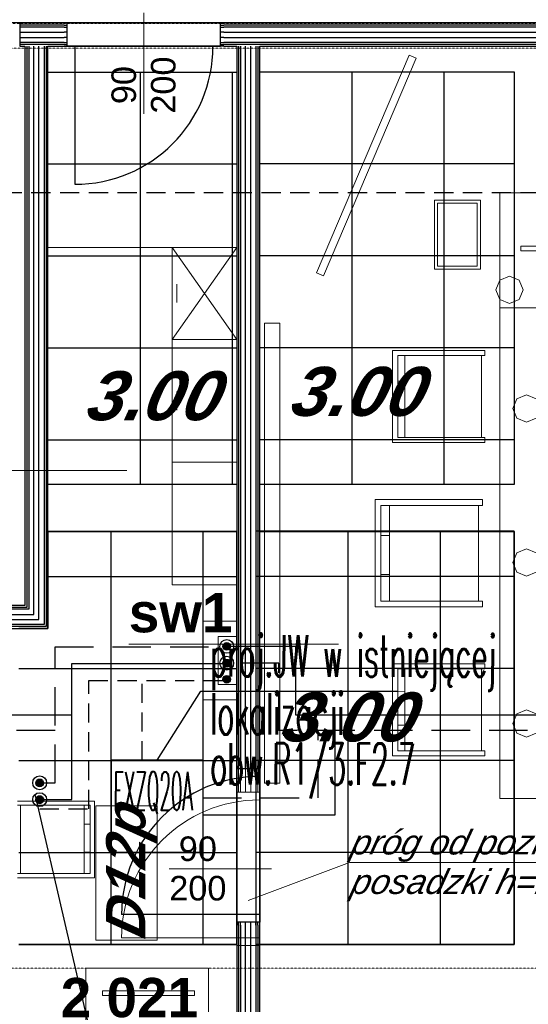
# Model space of a CAD drawing. Header units: millimetres. Extents: x -8838 to 31257, y -6224 to 3754.
# Tile 81 of 185: x 2503 to 2835, y -5287 to -4645. Entities that reach past the tile are written whole.
import ezdxf
from ezdxf.enums import TextEntityAlignment as Align

# ---------------------------------------------------------------- set-up
doc = ezdxf.new("R2010")
doc.units = ezdxf.units.MM
doc.header["$LTSCALE"] = 10
doc.header["$MEASUREMENT"] = 0
for name, pattern in [('DASHED', [0.75, 0.5, -0.25]), ('HIDDEN', [0.375, 0.25, -0.125]), ('rzut 2 pietra$0$ArchiTECH.PC 1. Line Type', [0.004, 0.003, -0.001]), ('rzut 2 pietra$0$ArchiTECH.PC 5. Line Type', [0.0053, 0.003, -0.001, 0.0003, -0.001]), ('rzut 2 pietra$0$ArchiTECH.PC Solid Line Type', [0]), ('SUFIT_2 PIETRO$0$ArchiTECH.PC 1. Line Type', [0.004, 0.003, -0.001]), ('SUFIT_2 PIETRO$0$ArchiTECH.PC Solid Line Type', [0])]:
    doc.linetypes.add(name, pattern=pattern)
doc.layers.get('0').update_dxf_attribs({"linetype": 'CONTINUOUS', "lineweight": 9})
for name, color, linetype, lineweight in [('_Etap_5_klimatyzator_w starej_lokalizacji', 3, 'CONTINUOUS', 30), ('_Etap_5_opis', 7, 'CONTINUOUS', 30), ('_Numer_jednostki', 11, 'CONTINUOUS', 30), ('IS_ARCH', 254, 'CONTINUOUS', 18), ('IS_FREON_GAZ', 22, 'DASHED', 30), ('IS_HC_FREON_CIECZ', 22, 'CONTINUOUS', 30), ('IS_UWAGI', 40, 'CONTINUOUS', 18)]:
    doc.layers.add(name, color=color, linetype=linetype, lineweight=lineweight)
for name, color, linetype in [('IS_HC_IZOLACJA', 42, 'CONTINUOUS'), ('IS_WK_KAN_SKROPLINY', 103, 'HIDDEN'), ('SUFIT_2 PIETRO$0$INWENTARYZACJA', 254, 'CONTINUOUS'), ('SUFIT_2 PIETRO$0$nr pom PB', 254, 'CONTINUOUS'), ('SUFIT_2 PIETRO$0$sciany projektowane', 254, 'CONTINUOUS'), ('SUFIT_2 PIETRO$0$SUFIT NOWY 39', 254, 'CONTINUOUS'), ('SUFIT_2 PIETRO$0$TYP SUFITÓW_NOWYCH', 254, 'CONTINUOUS')]:
    doc.layers.add(name, color=color, linetype=linetype)
doc.layers.get('0').freeze()
doc.styles.add('romans1', font='simplex.shx', dxfattribs={"width": 0.8})
doc.styles.add('rzut 2 pietra$0$ArchiTECHStyle1', font='arial.ttf', dxfattribs={"height": 0.16})
doc.styles.add('rzut 2 pietra$0$ArchiTECHStyle2', font='arialbd.ttf', dxfattribs={"height": 0.192})
doc.styles.add('rzut 2 pietra$0$ArchiTECHStyle3', font='ariali.ttf', dxfattribs={"oblique": 15, "height": 0.16})
doc.styles.add('rzut 2 pietra$0$ArchiTECHStyle4', font='arialbi.ttf', dxfattribs={"oblique": 15, "height": 0.256})
doc.styles.add('SUFIT_2 PIETRO$0$ArchiTECHStyle1', font='arialbi.ttf', dxfattribs={"oblique": 15, "height": 0.32})
doc.styles.add('SUFIT_2 PIETRO$0$ArchiTECHStyle3', font='arialbd.ttf', dxfattribs={"height": 0.384})

# ---------------------------------------------------------------- blocks, each defined once
blk = doc.blocks.new('jw_FXZQ20A')
blk.add_lwpolyline([(0, 0), (60, 0), (60, 60), (0, 60)], close=True)
at = {"color": 7, "style": 'romans1', "width": 0.35}
blk.add_text('FXZQ20A', height=25, rotation=359.91893, dxfattribs=at).set_placement((1.49, 27.37))

msp = doc.modelspace()

# ---------------------------------------------------------------- hatches: boundary and pattern name
at = {"layer": 'IS_FREON_GAZ', "ltscale": 5}
for points in [[(2640.75, -5064.62, 1), (2635.75, -5064.62, 1)], [(2518.87, -5153.61, 1), (2513.87, -5153.61, 1)]]:
    msp.add_hatch(color=256, dxfattribs=at).paths.add_polyline_path(points)
at = {"layer": 'IS_HC_FREON_CIECZ', "ltscale": 0.02}
for points in [[(2640.75, -5053.67, 1), (2635.75, -5053.67, 1)], [(2518.87, -5142.66, 1), (2513.87, -5142.66, 1)]]:
    msp.add_hatch(color=256, dxfattribs=at).paths.add_polyline_path(points)
at = {"layer": 'IS_WK_KAN_SKROPLINY', "linetype": 'ByBlock', "lineweight": 30, "ltscale": 3}
msp.add_hatch(color=256, dxfattribs=at).paths.add_polyline_path([(2640.75, -5075.08, 1), (2635.75, -5075.08, 1)])

# ---------------------------------------------------------------- linework, layer by layer
at = {"layer": '_Etap_5_opis'}
for p, q in [((2592.86, -5127.79), (2621.3, -5082.98)), ((2621.3, -5082.98), (2749.19, -5082.98))]:
    msp.add_line(p, q, dxfattribs=at)
at = {"layer": '_Numer_jednostki'}
msp.add_lwpolyline([(2679.18, -5401.33), (2571.62, -5401.33), (2513.74, -5150.8)], dxfattribs=at)
at = {"layer": 'IS_ARCH', "linetype": 'rzut 2 pietra$0$ArchiTECH.PC Solid Line Type'}
for p, q in [((2584.29, -4640.62), (2584.29, -4706.32)), ((2532.29, -4647.35), (2503.47, -4647.35)), ((2503.47, -4647.35), (2503.47, -4662.35)), ((2534.29, -4647.35), (2532.29, -4647.35)), ((2534.29, -4648.6), (2534.29, -4647.35)), ((2634.29, -4648.6), (2634.29, -4647.35)), ((2634.29, -4647.35), (2636.29, -4647.35)), ((3191.35, -4647.35), (2636.29, -4647.35)), ((2532.29, -4648.6), (2503.47, -4648.6)), ((2532.29, -4649.85), (2503.47, -4649.85)), ((2503.47, -4653.19), (2532.29, -4653.19)), ((2532.29, -4648.6), (2534.29, -4648.6)), ((2532.29, -4649.85), (2534.29, -4649.85)), ((2534.29, -4653.19), (2532.29, -4653.19)), ((2534.29, -4649.85), (2534.29, -4648.6)), ((2534.29, -4657.35), (2534.29, -4649.85)), ((2634.29, -4649.85), (2634.29, -4648.6)), ((2634.29, -4648.6), (2636.29, -4648.6)), ((2634.29, -4657.35), (2634.29, -4649.85)), ((2634.29, -4649.85), (2636.29, -4649.85)), ((2636.29, -4653.19), (2634.29, -4653.19)), ((3191.35, -4648.6), (2636.29, -4648.6)), ((3191.35, -4649.85), (2636.29, -4649.85)), ((2636.29, -4653.19), (3191.35, -4653.19)), ((2503.47, -4656.52), (2532.29, -4656.52)), ((2532.29, -4659.85), (2503.47, -4659.85)), ((2532.29, -4661.1), (2503.47, -4661.1)), ((2534.29, -4656.52), (2532.29, -4656.52)), ((2532.29, -4659.85), (2534.29, -4659.85)), ((2532.29, -4661.1), (2534.29, -4661.1)), ((2534.29, -4659.85), (2534.29, -4657.35)), ((2534.29, -4661.1), (2534.29, -4659.85)), ((2534.29, -4662.35), (2534.29, -4661.1)), ((2636.29, -4656.52), (2634.29, -4656.52)), ((2634.29, -4659.85), (2634.29, -4657.35)), ((2634.29, -4661.1), (2634.29, -4659.85)), ((2634.29, -4659.85), (2636.29, -4659.85)), ((2634.29, -4662.35), (2634.29, -4661.1)), ((2634.29, -4661.1), (2636.29, -4661.1)), ((2636.29, -4656.52), (3191.35, -4656.52)), ((3191.35, -4659.85), (2636.29, -4659.85)), ((3191.35, -4661.1), (2636.29, -4661.1)), ((2503.47, -4662.35), (2506.75, -4662.35)), ((2506.75, -4662.35), (2506.75, -5026.96)), ((2508, -4662.35), (2508, -5028.21)), ((2509.25, -4662.35), (2509.25, -5029.46)), ((2512.58, -5032.79), (2512.58, -4662.35)), ((2515.91, -5036.13), (2515.91, -4662.35)), ((2519.25, -4662.35), (2519.25, -5039.46)), ((2520.5, -4662.35), (2520.5, -5040.71)), ((2521.75, -5041.96), (2521.75, -4662.35)), ((2521.75, -4662.35), (2532.29, -4662.35)), ((2532.29, -4662.35), (2534.29, -4662.35)), ((2634.29, -4662.35), (2534.29, -4662.35)), ((2534.29, -4662.35), (2634.29, -4662.35)), ((2534.29, -4662.35), (2634.29, -4662.35)), ((2539.29, -4662.35), (2539.29, -4752.35)), ((2636.29, -4662.35), (2634.29, -4662.35)), ((2636.29, -4662.35), (2644.75, -4662.35)), ((2644.75, -4662.35), (2644.75, -5146.78)), ((2646, -4662.35), (2646, -5146.78)), ((2647.25, -4662.35), (2647.25, -5146.78)), ((2650.58, -5146.78), (2650.58, -4662.35)), ((2653.91, -5146.78), (2653.91, -4662.35)), ((2657.25, -4662.35), (2657.25, -5146.78)), ((2658.5, -4662.35), (2658.5, -5146.78)), ((2659.75, -5146.78), (2659.75, -4662.35)), ((2659.75, -4662.35), (3191.35, -4662.35)), ((2757.09, -4668.12), (2696.64, -4810.05)), ((2757.09, -4668.12), (2696.64, -4810.05)), ((2701.24, -4812.01), (2761.69, -4670.08)), ((2701.24, -4812.01), (2761.69, -4670.08)), ((2761.69, -4670.08), (2757.09, -4668.12)), ((2761.69, -4670.08), (2757.09, -4668.12)), ((2773.53, -4807.7), (2773.53, -4762.7)), ((2773.53, -4762.7), (2803.53, -4762.7)), ((2803.53, -4762.7), (2803.53, -4807.7)), ((2906.27, -4757.9), (2816.27, -4757.9)), ((2816.27, -4757.9), (2816.27, -4832.9)), ((2801.53, -4764.7), (2775.53, -4764.7)), ((2775.53, -4764.7), (2775.53, -4805.7)), ((2801.53, -4805.7), (2801.53, -4764.7)), ((2521.75, -4793.53), (2644.75, -4793.53)), ((2521.75, -4793.53), (2644.75, -4793.53)), ((2602.75, -4853.53), (2602.75, -4793.53)), ((2602.75, -4793.53), (2644.75, -4793.53)), ((2644.75, -4793.53), (2602.75, -4853.53)), ((2644.75, -4853.53), (2602.75, -4793.53)), ((2644.75, -4793.53), (2644.75, -4853.53)), ((2644.75, -4793.53), (2644.75, -4793.53)), ((2829.86, -4795.64), (2829.86, -4792.64)), ((2829.86, -4792.64), (2889.86, -4792.64)), ((2889.86, -4795.64), (2829.86, -4795.64)), ((2803.53, -4807.7), (2773.53, -4807.7)), ((2775.53, -4805.7), (2801.53, -4805.7)), ((2696.64, -4810.05), (2701.24, -4812.01)), ((2696.64, -4810.05), (2701.24, -4812.01)), ((2816.2, -4814.86), (2813.57, -4821.2)), ((2822.53, -4812.24), (2816.2, -4814.86)), ((2828.87, -4814.86), (2822.53, -4812.24)), ((2831.49, -4821.2), (2828.87, -4814.86)), ((2605.75, -4817.53), (2605.75, -4829.53)), ((2813.57, -4821.2), (2816.2, -4827.53)), ((2828.87, -4827.53), (2831.49, -4821.2)), ((2831.49, -4821.2), (2831.49, -4821.2)), ((2816.2, -4827.53), (2822.53, -4830.15)), ((2822.53, -4830.15), (2828.87, -4827.53)), ((2906.27, -4832.9), (2816.27, -4832.9)), ((2816.27, -4832.9), (2816.27, -5152.9)), ((2816.27, -4832.9), (2906.27, -4832.9)), ((2672.94, -4842.9), (2662.94, -4842.9)), ((2662.94, -4842.9), (2662.94, -5142.9)), ((2672.94, -4842.9), (2662.94, -4842.9)), ((2662.94, -4842.9), (2662.94, -5142.9)), ((2672.94, -5142.9), (2672.94, -4842.9)), ((2672.94, -5142.9), (2672.94, -4842.9)), ((2644.75, -4853.53), (2602.75, -4853.53)), ((2602.75, -4853.53), (2602.75, -4933.53)), ((2644.75, -4853.53), (2602.75, -4853.53)), ((2644.75, -4933.53), (2644.75, -4853.53)), ((2746.36, -4920.69), (2746.36, -4860.69)), ((2746.36, -4860.69), (2806.36, -4860.69)), ((2806.36, -4863.97), (2749.64, -4863.97)), ((2749.64, -4863.97), (2749.64, -4917.42)), ((2754.33, -4917.53), (2754.33, -4863.97)), ((2804.18, -4917.42), (2804.18, -4863.97)), ((2806.36, -4860.69), (2806.36, -4863.97)), ((2754.33, -4880.77), (2749.64, -4880.77)), ((2605.75, -4899.53), (2605.75, -4887.53)), ((2827.24, -4892.18), (2824.62, -4898.52)), ((2833.58, -4889.56), (2827.24, -4892.18)), ((2839.91, -4892.18), (2833.58, -4889.56)), ((2824.62, -4898.52), (2827.24, -4904.85)), ((2749.64, -4902.59), (2754.33, -4902.69)), ((2827.24, -4904.85), (2833.58, -4907.48)), ((2833.58, -4907.48), (2839.91, -4904.85)), ((2749.64, -4917.42), (2806.36, -4917.42)), ((2806.36, -4917.42), (2806.36, -4920.69)), ((2806.36, -4920.69), (2746.36, -4920.69)), ((2644.75, -4933.53), (2602.75, -4933.53)), ((2602.75, -4933.53), (2602.75, -5013.53)), ((2602.75, -4933.53), (2644.75, -4933.53)), ((2644.75, -5013.53), (2644.75, -4933.53)), ((2644.75, -4933.53), (2644.75, -4933.53)), ((2573.17, -4938.96), (2436.42, -4938.96)), ((2734.94, -5027.9), (2734.94, -4957.9)), ((2734.94, -4957.9), (2804.94, -4957.9)), ((2804.94, -4961.72), (2738.76, -4961.72)), ((2738.76, -4961.72), (2738.76, -5024.08)), ((2744.23, -5024.21), (2744.23, -4961.72)), ((2802.39, -5024.08), (2802.39, -4961.72)), ((2804.94, -4957.9), (2804.94, -4961.72)), ((2744.23, -4981.32), (2738.76, -4981.32)), ((2827.24, -4992.7), (2824.62, -4999.04)), ((2833.58, -4990.08), (2827.24, -4992.7)), ((2839.91, -4992.7), (2833.58, -4990.08)), ((2824.62, -4999.04), (2827.24, -5005.37)), ((2738.76, -5006.77), (2744.23, -5006.9)), ((2827.24, -5005.37), (2833.58, -5007.99)), ((2833.58, -5007.99), (2839.91, -5005.37)), ((2602.75, -5013.53), (2644.75, -5013.53)), ((2506.75, -5026.96), (2329.75, -5026.96)), ((2738.76, -5024.08), (2804.94, -5024.08)), ((2804.94, -5024.08), (2804.94, -5027.9)), ((2508, -5028.21), (2329.75, -5028.21)), ((2509.25, -5029.46), (2329.75, -5029.46)), ((2329.75, -5032.79), (2512.58, -5032.79)), ((2804.94, -5027.9), (2734.94, -5027.9)), ((2329.75, -5036.13), (2515.91, -5036.13)), ((2519.25, -5039.46), (2329.75, -5039.46)), ((2520.5, -5040.71), (2329.75, -5040.71)), ((2329.75, -5041.96), (2521.75, -5041.96)), ((2711.17, -5052.18), (2574.42, -5052.18)), ((2806.36, -5065.1), (2746.36, -5065.1)), ((2746.36, -5065.1), (2746.36, -5125.1)), ((2806.36, -5068.37), (2806.36, -5065.1)), ((2749.64, -5121.83), (2749.64, -5068.37)), ((2749.64, -5068.37), (2806.36, -5068.37)), ((2754.33, -5068.27), (2754.33, -5121.83)), ((2804.18, -5068.37), (2804.18, -5121.83)), ((2749.64, -5083.21), (2754.33, -5083.1)), ((2827.24, -5097.64), (2824.62, -5103.98)), ((2833.58, -5095.02), (2827.24, -5097.64)), ((2839.91, -5097.64), (2833.58, -5095.02)), ((2824.62, -5103.98), (2827.24, -5110.31)), ((2754.33, -5105.03), (2749.64, -5105.03)), ((2827.24, -5110.31), (2833.58, -5112.93)), ((2833.58, -5112.93), (2839.91, -5110.31)), ((2806.36, -5121.83), (2749.64, -5121.83)), ((2806.36, -5125.1), (2806.36, -5121.83)), ((2746.36, -5125.1), (2806.36, -5125.1)), ((2644.75, -5148.78), (2644.75, -5146.78)), ((2646, -5148.78), (2644.75, -5148.78)), ((2646, -5148.78), (2646, -5146.78)), ((2647.25, -5148.78), (2646, -5148.78)), ((2647.25, -5148.78), (2647.25, -5146.78)), ((2654.75, -5148.78), (2647.25, -5148.78)), ((2650.58, -5148.78), (2650.58, -5146.78)), ((2653.91, -5148.78), (2653.91, -5146.78)), ((2657.25, -5148.78), (2654.75, -5148.78)), ((2657.25, -5148.78), (2657.25, -5146.78)), ((2658.5, -5148.78), (2657.25, -5148.78)), ((2658.5, -5148.78), (2658.5, -5146.78)), ((2659.75, -5148.78), (2658.5, -5148.78)), ((2659.75, -5146.78), (2659.75, -5148.78)), ((2659.75, -5148.78), (2659.75, -5248.78)), ((2659.75, -5248.78), (2659.75, -5148.78)), ((2659.75, -5248.78), (2659.75, -5148.78)), ((2662.94, -5142.9), (2672.94, -5142.9)), ((2662.94, -5142.9), (2672.94, -5142.9)), ((2501.99, -5154.52), (2551.99, -5154.52)), ((2551.99, -5154.52), (2551.99, -5204.52)), ((2816.27, -5152.9), (2906.27, -5152.9)), ((2549.26, -5157.24), (2501.99, -5157.24)), ((2503.81, -5157.24), (2503.81, -5201.79)), ((2545.35, -5157.15), (2545.35, -5201.79)), ((2549.26, -5201.79), (2549.26, -5157.24)), ((2552.94, -5245.26), (2552.94, -5157.69)), ((2552.94, -5157.69), (2592.94, -5157.69)), ((2592.94, -5157.69), (2592.94, -5245.26)), ((2549.26, -5169.61), (2545.35, -5169.52)), ((2545.35, -5187.79), (2549.26, -5187.79)), ((2667.35, -5198.78), (2600.78, -5198.78)), ((2718.28, -5194.54), (2652.25, -5219.37)), ((2718.28, -5194.54), (2893.04, -5194.54)), ((2501.99, -5201.79), (2549.26, -5201.79)), ((2551.99, -5204.52), (2501.99, -5204.52)), ((2592.94, -5245.26), (2552.94, -5245.26)), ((2659.75, -5243.78), (2569.75, -5243.78)), ((2646, -5248.78), (2644.75, -5248.78)), ((2644.75, -5248.78), (2644.75, -5250.78)), ((2644.75, -5250.78), (2644.75, -5323.56)), ((2647.25, -5248.78), (2646, -5248.78)), ((2646, -5250.78), (2646, -5248.78)), ((2646, -5250.78), (2646, -5323.56)), ((2654.75, -5248.78), (2647.25, -5248.78)), ((2647.25, -5250.78), (2647.25, -5248.78)), ((2647.25, -5250.78), (2647.25, -5323.56)), ((2650.58, -5250.78), (2650.58, -5248.78)), ((2650.58, -5323.56), (2650.58, -5250.78)), ((2653.91, -5250.78), (2653.91, -5248.78)), ((2653.91, -5323.56), (2653.91, -5250.78)), ((2657.25, -5248.78), (2654.75, -5248.78)), ((2658.5, -5248.78), (2657.25, -5248.78)), ((2657.25, -5250.78), (2657.25, -5248.78)), ((2657.25, -5250.78), (2657.25, -5323.56)), ((2659.75, -5248.78), (2658.5, -5248.78)), ((2658.5, -5250.78), (2658.5, -5248.78)), ((2658.5, -5250.78), (2658.5, -5323.56)), ((2659.75, -5250.78), (2659.75, -5248.78)), ((2659.75, -5323.56), (2659.75, -5250.78)), ((2546.38, -5263.52), (2626.38, -5263.52)), ((2546.38, -5323.52), (2546.38, -5263.52)), ((2626.38, -5263.52), (2626.38, -5323.52)), ((2617.33, -5278.28), (2557.33, -5278.28)), ((2557.33, -5278.28), (2557.33, -5281.28)), ((2557.33, -5281.28), (2617.33, -5281.28)), ((2617.33, -5281.28), (2617.33, -5278.28))]:
    msp.add_line(p, q, dxfattribs=at)
at = {"layer": 'IS_ARCH', "linetype": 'rzut 2 pietra$0$ArchiTECH.PC 1. Line Type'}
for p, q in [((3693.7, -4647.6), (2493.36, -4647.6)), ((2634.29, -4647.35), (2534.29, -4647.35)), ((2634.29, -4662.35), (2534.29, -4662.35)), ((2644.75, -5148.78), (2644.75, -5248.78)), ((2659.75, -5148.78), (2659.75, -5248.78))]:
    msp.add_line(p, q, dxfattribs=at)
at = {"layer": 'IS_ARCH', "linetype": 'rzut 2 pietra$0$ArchiTECH.PC 5. Line Type'}
for p, q in [((-3569.55, -4662.89), (8377.9, -4664.09)), ((-3569.09, -5262.89), (7882.41, -5264.04))]:
    msp.add_line(p, q, dxfattribs=at)
at = {"layer": 'IS_ARCH', "linetype": 'rzut 2 pietra$0$ArchiTECH.PC Solid Line Type'}
for centre, start, end in [((2539.29, -4662.35), 270, 0), ((2659.75, -5243.78), 90, 180)]:
    msp.add_arc(centre, 90, start, end, dxfattribs=at)
at = {"layer": 'IS_FREON_GAZ', "ltscale": 5}
for points in [[(2526.37, -5108.49), (1361, -5108.49), (1361, -4882.84), (1351.02, -4882.84)], [(3529.55, -4903.64), (3471.77, -4903.64), (3471.77, -5108.49), (2672.25, -5108.49), (2672.25, -5064.67), (2638.25, -5064.67)], [(2516.37, -5142.66), (2526.37, -5142.66), (2526.37, -5053.9), (2638.48, -5053.9)], [(2622.86, -5152.42), (2697.86, -5152.42), (2697.86, -5108.37)]]:
    msp.add_lwpolyline(points, dxfattribs=at)
for centre in [(2638.25, -5064.62), (2516.37, -5153.61)]:
    msp.add_circle(centre, 2.5, dxfattribs=at)
at = {"layer": 'IS_HC_FREON_CIECZ'}
for points in [[(2537.37, -5098.49), (1371, -5098.49), (1371, -4872.84), (1351.02, -4872.84)], [(3529.55, -4913.64), (3481.77, -4913.64), (3481.77, -5098.49), (2683.25, -5098.49), (2683.25, -5053.67), (2638.25, -5053.67)], [(2516.37, -5153.61), (2537.37, -5153.61), (2537.37, -5064.9), (2638.48, -5064.9)], [(2622.86, -5163.42), (2708.86, -5163.42), (2708.86, -5098.49)]]:
    msp.add_lwpolyline(points, dxfattribs=at)
at = {"layer": 'IS_HC_FREON_CIECZ', "ltscale": 0.02}
for centre in [(2638.25, -5053.67), (2516.37, -5142.66)]:
    msp.add_circle(centre, 2.5, dxfattribs=at)
at = {"layer": 'IS_HC_IZOLACJA'}
for centre in [(2638.25, -5053.67), (2638.25, -5064.62), (2516.37, -5142.66), (2516.37, -5153.61)]:
    msp.add_circle(centre, 4.5, dxfattribs=at)
at = {"layer": 'IS_UWAGI'}
for points in [[(2644.75, -5037.17), (2622.75, -5037.17), (2622.75, -5088.58), (2644.75, -5088.58)], [(2644.75, -5047.17), (2632.75, -5047.17), (2632.75, -5078.58), (2644.75, -5078.58)]]:
    msp.add_lwpolyline(points, dxfattribs=at)
at = {"layer": 'IS_WK_KAN_SKROPLINY', "lineweight": 30, "ltscale": 5}
for points in [[(2342.17, -4667.61), (2342.17, -4757.61), (3536.04, -4757.61), (3536.04, -4859.08)], [(2516.37, -5159.66), (2548.37, -5159.66), (2548.37, -5075.9), (2638.48, -5075.9)], [(2583.18, -5128.01), (2583.18, -5075.9)]]:
    msp.add_lwpolyline(points, dxfattribs=at)
at = {"layer": 'IS_WK_KAN_SKROPLINY', "linetype": 'ByBlock', "lineweight": 30, "ltscale": 3}
msp.add_circle((2638.25, -5075.08), 2.5, dxfattribs=at)
at = {"layer": 'SUFIT_2 PIETRO$0$INWENTARYZACJA', "linetype": 'SUFIT_2 PIETRO$0$ArchiTECH.PC 1. Line Type'}
msp.add_line((3693.7, -4647.6), (2493.36, -4647.6), dxfattribs=at)
at = {"layer": 'SUFIT_2 PIETRO$0$sciany projektowane', "linetype": 'SUFIT_2 PIETRO$0$ArchiTECH.PC Solid Line Type'}
for p, q in [((2532.29, -4647.35), (2503.47, -4647.35)), ((2503.47, -4647.35), (2503.47, -4662.35)), ((2534.29, -4647.35), (2532.29, -4647.35)), ((2534.29, -4648.6), (2534.29, -4647.35)), ((2634.29, -4648.6), (2634.29, -4647.35)), ((2634.29, -4647.35), (2636.29, -4647.35)), ((3191.35, -4647.35), (2636.29, -4647.35)), ((2532.29, -4648.6), (2503.47, -4648.6)), ((2532.29, -4649.85), (2503.47, -4649.85)), ((2503.47, -4653.19), (2532.29, -4653.19)), ((2532.29, -4648.6), (2534.29, -4648.6)), ((2532.29, -4649.85), (2534.29, -4649.85)), ((2534.29, -4653.19), (2532.29, -4653.19)), ((2534.29, -4649.85), (2534.29, -4648.6)), ((2534.29, -4657.35), (2534.29, -4649.85)), ((2634.29, -4649.85), (2634.29, -4648.6)), ((2634.29, -4648.6), (2636.29, -4648.6)), ((2634.29, -4657.35), (2634.29, -4649.85)), ((2634.29, -4649.85), (2636.29, -4649.85)), ((2636.29, -4653.19), (2634.29, -4653.19)), ((3191.35, -4648.6), (2636.29, -4648.6)), ((3191.35, -4649.85), (2636.29, -4649.85)), ((2636.29, -4653.19), (3191.35, -4653.19)), ((2503.47, -4656.52), (2532.29, -4656.52)), ((2532.29, -4659.85), (2503.47, -4659.85)), ((2532.29, -4661.1), (2503.47, -4661.1)), ((2534.29, -4656.52), (2532.29, -4656.52)), ((2532.29, -4659.85), (2534.29, -4659.85)), ((2532.29, -4661.1), (2534.29, -4661.1)), ((2534.29, -4659.85), (2534.29, -4657.35)), ((2534.29, -4661.1), (2534.29, -4659.85)), ((2534.29, -4662.35), (2534.29, -4661.1)), ((2636.29, -4656.52), (2634.29, -4656.52)), ((2634.29, -4659.85), (2634.29, -4657.35)), ((2634.29, -4661.1), (2634.29, -4659.85)), ((2634.29, -4659.85), (2636.29, -4659.85)), ((2634.29, -4662.35), (2634.29, -4661.1)), ((2634.29, -4661.1), (2636.29, -4661.1)), ((2636.29, -4656.52), (3191.35, -4656.52)), ((3191.35, -4659.85), (2636.29, -4659.85)), ((3191.35, -4661.1), (2636.29, -4661.1)), ((2503.47, -4662.35), (2506.75, -4662.35)), ((2506.75, -4662.35), (2506.75, -5026.96)), ((2508, -4662.35), (2508, -5028.21)), ((2509.25, -4662.35), (2509.25, -5029.46)), ((2512.58, -5032.79), (2512.58, -4662.35)), ((2515.91, -5036.13), (2515.91, -4662.35)), ((2519.25, -4662.35), (2519.25, -5039.46)), ((2520.5, -4662.35), (2520.5, -5040.71)), ((2521.75, -4662.35), (2532.29, -4662.35)), ((2521.75, -5041.96), (2521.75, -4662.35)), ((2532.29, -4662.35), (2534.29, -4662.35)), ((2634.29, -4662.35), (2534.29, -4662.35)), ((2534.29, -4662.35), (2634.29, -4662.35)), ((2534.29, -4662.35), (2634.29, -4662.35)), ((2539.29, -4662.35), (2539.29, -4752.35)), ((2636.29, -4662.35), (2634.29, -4662.35)), ((2636.29, -4662.35), (2644.75, -4662.35)), ((2644.75, -4662.35), (2644.75, -5131.51)), ((2646, -4662.35), (2646, -5131.51)), ((2647.25, -4662.35), (2647.25, -5131.51)), ((2650.58, -5131.51), (2650.58, -4662.35)), ((2653.91, -5131.51), (2653.91, -4662.35)), ((2657.25, -4662.35), (2657.25, -5131.51)), ((2658.5, -4662.35), (2658.5, -5131.51)), ((2659.75, -4662.35), (3191.35, -4662.35)), ((2659.75, -5131.51), (2659.75, -4662.35)), ((2506.75, -5026.96), (2329.75, -5026.96)), ((2508, -5028.21), (2329.75, -5028.21)), ((2509.25, -5029.46), (2329.75, -5029.46)), ((2329.75, -5032.79), (2512.58, -5032.79)), ((2329.75, -5036.13), (2515.91, -5036.13)), ((2519.25, -5039.46), (2329.75, -5039.46)), ((2520.5, -5040.71), (2329.75, -5040.71)), ((2329.75, -5041.96), (2521.75, -5041.96)), ((2644.75, -5133.51), (2644.75, -5131.51)), ((2646, -5133.51), (2644.75, -5133.51)), ((2646, -5133.51), (2646, -5131.51)), ((2647.25, -5133.51), (2646, -5133.51)), ((2647.25, -5133.51), (2647.25, -5131.51)), ((2654.75, -5133.51), (2647.25, -5133.51)), ((2650.58, -5133.51), (2650.58, -5131.51)), ((2653.91, -5133.51), (2653.91, -5131.51)), ((2657.25, -5133.51), (2654.75, -5133.51)), ((2657.25, -5133.51), (2657.25, -5131.51)), ((2658.5, -5133.51), (2657.25, -5133.51)), ((2658.5, -5133.51), (2658.5, -5131.51)), ((2659.75, -5133.51), (2658.5, -5133.51)), ((2659.75, -5131.51), (2659.75, -5133.51)), ((2659.75, -5133.51), (2659.75, -5233.51)), ((2659.75, -5233.51), (2659.75, -5133.51)), ((2659.75, -5233.51), (2659.75, -5133.51)), ((2659.75, -5228.51), (2569.75, -5228.51)), ((2646, -5233.51), (2644.75, -5233.51)), ((2644.75, -5233.51), (2644.75, -5235.51)), ((2644.75, -5235.51), (2644.75, -5323.56)), ((2647.25, -5233.51), (2646, -5233.51)), ((2646, -5235.51), (2646, -5233.51)), ((2646, -5235.51), (2646, -5323.56)), ((2654.75, -5233.51), (2647.25, -5233.51)), ((2647.25, -5235.51), (2647.25, -5233.51)), ((2647.25, -5235.51), (2647.25, -5323.56)), ((2650.58, -5235.51), (2650.58, -5233.51)), ((2650.58, -5323.56), (2650.58, -5235.51)), ((2653.91, -5235.51), (2653.91, -5233.51)), ((2653.91, -5323.56), (2653.91, -5235.51)), ((2657.25, -5233.51), (2654.75, -5233.51)), ((2658.5, -5233.51), (2657.25, -5233.51)), ((2657.25, -5235.51), (2657.25, -5233.51)), ((2657.25, -5235.51), (2657.25, -5323.56)), ((2659.75, -5233.51), (2658.5, -5233.51)), ((2658.5, -5235.51), (2658.5, -5233.51)), ((2658.5, -5235.51), (2658.5, -5323.56)), ((2659.75, -5235.51), (2659.75, -5233.51)), ((2659.75, -5323.56), (2659.75, -5235.51))]:
    msp.add_line(p, q, dxfattribs=at)
at = {"layer": 'SUFIT_2 PIETRO$0$sciany projektowane', "linetype": 'SUFIT_2 PIETRO$0$ArchiTECH.PC 1. Line Type'}
for p, q in [((2634.29, -4647.35), (2534.29, -4647.35)), ((2634.29, -4662.35), (2534.29, -4662.35)), ((2644.75, -5133.51), (2644.75, -5233.51)), ((2659.75, -5133.51), (2659.75, -5233.51))]:
    msp.add_line(p, q, dxfattribs=at)
at = {"layer": 'SUFIT_2 PIETRO$0$sciany projektowane', "linetype": 'SUFIT_2 PIETRO$0$ArchiTECH.PC Solid Line Type'}
for centre, start, end in [((2539.29, -4662.35), 270, 0), ((2659.75, -5228.51), 90, 180)]:
    msp.add_arc(centre, 90, start, end, dxfattribs=at)
at = {"layer": 'SUFIT_2 PIETRO$0$SUFIT NOWY 39', "linetype": 'SUFIT_2 PIETRO$0$ArchiTECH.PC Solid Line Type'}
for p, q in [((3693.62, -4647.35), (-1084.54, -4645.38)), ((2521.75, -4679.16), (2644.75, -4679.16)), ((2521.75, -4948.1), (2521.75, -4679.16)), ((2581.75, -4679.16), (2581.75, -4948.1)), ((2641.75, -4679.16), (2641.75, -4948.1)), ((2644.75, -4679.16), (2644.75, -4948.1)), ((2659.75, -4679.05), (2825.44, -4679.05)), ((2659.75, -4948.13), (2659.75, -4679.05)), ((2719.75, -4679.05), (2719.75, -4948.13)), ((2779.75, -4679.05), (2779.75, -4948.13)), ((2825.44, -4679.05), (2825.44, -4948.13)), ((2644.75, -4739.16), (2521.75, -4739.16)), ((2825.44, -4739.05), (2659.75, -4739.05)), ((2644.75, -4799.16), (2521.75, -4799.16)), ((2825.44, -4799.05), (2659.75, -4799.05)), ((2644.75, -4859.16), (2521.75, -4859.16)), ((2825.44, -4859.05), (2659.75, -4859.05)), ((2644.75, -4919.16), (2521.75, -4919.16)), ((2825.44, -4919.05), (2659.75, -4919.05)), ((2644.75, -4948.1), (2521.75, -4948.1)), ((2825.44, -4948.13), (2659.75, -4948.13)), ((2644.75, -4978.65), (2521.75, -4978.76)), ((2521.75, -4978.76), (2521.75, -5041.96)), ((2562.86, -5248.01), (2562.86, -4978.73)), ((2622.86, -5248.01), (2622.86, -4978.67)), ((2644.75, -5248.01), (2644.75, -4978.65)), ((2657.25, -4978.61), (2657.25, -5248.08)), ((2825.44, -4978.61), (2657.25, -4978.61)), ((2657.25, -4978.61), (2657.25, -5248.08)), ((2717.25, -4978.61), (2717.25, -5248.08)), ((2777.25, -4978.61), (2777.25, -5248.08)), ((2825.44, -5248.08), (2825.44, -4978.61)), ((2521.75, -5008.01), (2644.75, -5008.01)), ((2825.44, -5008.08), (2657.25, -5008.08)), ((2521.75, -5041.96), (2502.86, -5041.96)), ((2502.86, -5068.01), (2644.75, -5068.01)), ((2825.44, -5068.08), (2657.25, -5068.08)), ((2502.86, -5128.01), (2644.75, -5128.01)), ((2825.44, -5128.08), (2657.25, -5128.08)), ((2502.86, -5188.01), (2644.75, -5188.01)), ((2825.44, -5188.08), (2657.25, -5188.08)), ((2502.86, -5248.01), (2644.75, -5248.01)), ((2502.86, -5248.01), (2644.75, -5248.01)), ((2825.44, -5248.08), (2657.25, -5248.08)), ((2657.25, -5248.08), (2825.44, -5248.08))]:
    msp.add_line(p, q, dxfattribs=at)
at = {"layer": 'SUFIT_2 PIETRO$0$TYP SUFITÓW_NOWYCH', "linetype": 'SUFIT_2 PIETRO$0$ArchiTECH.PC Solid Line Type'}
for p, q in [((2521.75, -4679.16), (2644.75, -4679.16)), ((2521.75, -4948.1), (2521.75, -4679.16)), ((2644.75, -4679.16), (2644.75, -4948.1)), ((2659.75, -4679.05), (2825.44, -4679.05)), ((2659.75, -4948.13), (2659.75, -4679.05)), ((2825.44, -4679.05), (2825.44, -4948.13)), ((2644.75, -4948.1), (2521.75, -4948.1)), ((2825.44, -4948.13), (2659.75, -4948.13)), ((2521.75, -4978.76), (2644.75, -4978.76)), ((2521.75, -5041.96), (2521.75, -4978.76)), ((2644.75, -4978.76), (2644.75, -5248.01)), ((2659.75, -4978.76), (2825.44, -4978.76)), ((2659.75, -5248.08), (2659.75, -4978.76)), ((2825.44, -4978.76), (2825.44, -5248.08)), ((2502.86, -5041.96), (2521.75, -5041.96)), ((2521.75, -5248.01), (2502.86, -5248.01)), ((2644.75, -5248.01), (2521.75, -5248.01)), ((2825.44, -5248.08), (2659.75, -5248.08))]:
    msp.add_line(p, q, dxfattribs=at)

# ---------------------------------------------------------------- block references
at = {"layer": '_Etap_5_klimatyzator_w starej_lokalizacji'}
msp.add_blockref('jw_FXZQ20A', (2562.86, -5187.79), dxfattribs=at)

# ---------------------------------------------------------------- texts
at = {"layer": '_Etap_5_opis', "style": 'romans1', "width": 0.5}
for s, p in [('proj.JW w istniejącej', (2627.52, -5073.31)), ('lokalizacji', (2627.52, -5111.14)), ('obw.R1/3.F2.7', (2627.52, -5143.75))]:
    msp.add_text(s, height=27, rotation=359.91893, dxfattribs=at).set_placement(p)
at = {"layer": 'IS_ARCH', "style": 'rzut 2 pietra$0$ArchiTECHStyle1'}
for s, p in [('200', (2609.66, -4706.32)), ('90', (2583.93, -4700.1))]:
    msp.add_text(s, height=16, rotation=90, dxfattribs=at).set_placement(p, align=Align.BOTTOM_LEFT)
at = {"layer": 'IS_ARCH'}
for s, height, style, p in [('sw1', 25.6, 'rzut 2 pietra$0$ArchiTECHStyle2', (2574.42, -5052.18)), ('90', 16, 'rzut 2 pietra$0$ArchiTECHStyle1', (2607, -5198.42)), ('200', 16, 'rzut 2 pietra$0$ArchiTECHStyle1', (2600.78, -5224.15))]:
    msp.add_text(s, height=height, dxfattribs=dict(at, style=style)).set_placement(p, align=Align.BOTTOM_LEFT)
at = {"layer": 'IS_ARCH', "style": 'rzut 2 pietra$0$ArchiTECHStyle4', "oblique": 15}
msp.add_text('D12p', height=25.6, rotation=90, dxfattribs=at).set_placement((2592.94, -5245.26), align=Align.BOTTOM_LEFT)
at = {"layer": 'IS_ARCH', "style": 'rzut 2 pietra$0$ArchiTECHStyle3', "oblique": 15}
for s, p in [('próg od poziomu', (2718.28, -5194.18)), ('posadzki h=17cm', (2718.28, -5219.91))]:
    msp.add_text(s, height=16, dxfattribs=at).set_placement(p, align=Align.BOTTOM_LEFT)
at = {"layer": 'SUFIT_2 PIETRO$0$nr pom PB', "style": 'SUFIT_2 PIETRO$0$ArchiTECHStyle3'}
msp.add_text('%%u2 021%%u', height=25.6, dxfattribs=at).set_placement((2530.09, -5303.15), align=Align.BOTTOM_LEFT)
at = {"layer": 'SUFIT_2 PIETRO$0$SUFIT NOWY 39', "style": 'SUFIT_2 PIETRO$0$ArchiTECHStyle1', "oblique": 15}
for p in [(2678.39, -4913.01), (2545.36, -4915.84), (2672.72, -5125.28)]:
    msp.add_text('3.00', height=32, dxfattribs=at).set_placement(p, align=Align.BOTTOM_LEFT)

doc.saveas('drawing.dxf')
